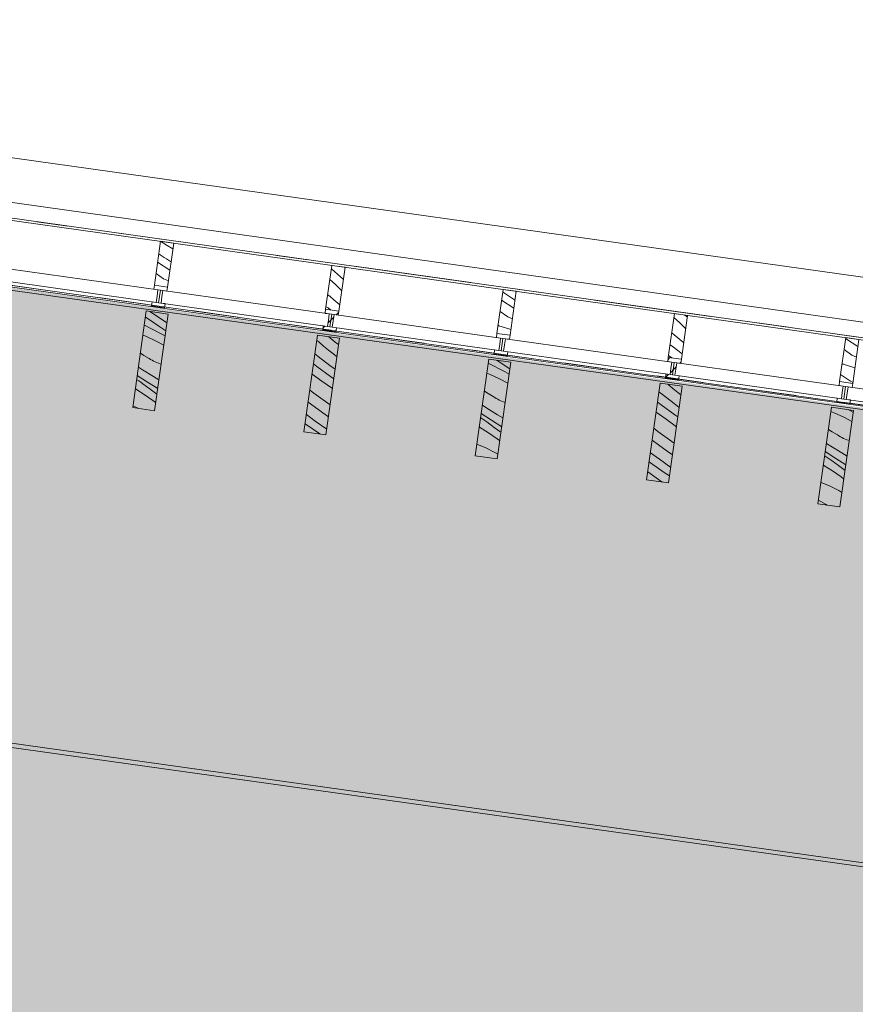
# Model space of a CAD drawing. Header units: millimetres. Extents: x 74467 to 235410, y -65 to 114857.
# Tile 8 of 256: x 82757 to 86525, y 68064 to 72504. Entities that reach past the tile are written whole.
import ezdxf
from ezdxf.enums import TextEntityAlignment as Align

# ---------------------------------------------------------------- set-up
doc = ezdxf.new("R2010")
doc.units = ezdxf.units.MM
doc.header["$MEASUREMENT"] = 0
for name, pattern in [('Katkend', [423.333333, 211.666667, -211.666667]), ('Katkend topelt', [1093.611073, 529.166651, -211.666656, 141.111112, -211.666656]), ('Wipeout_Contour', [1000, 0, -1000])]:
    doc.linetypes.add(name, pattern=pattern)
for name, color, linetype in [('00 2D joon.AR', 7, 'Continuous'), ('00 2D välitrepistik plaanidele.AR', 7, 'Continuous'), ('00 Kunstikonkursi LÜ jaoks asendi 2D', 7, 'Continuous'), ('00 Teljed.AR', 7, 'Continuous'), ('1235 Vahelaed.AR', 7, 'Continuous'), ('1245 Klaasfassaadid.AR', 7, 'Continuous'), ('1247 Lamellid.AR', 7, 'Continuous'), ('1330 Sisustus.SA', 7, 'Continuous'), ('9350 Netopind.AR', 7, 'Continuous')]:
    doc.layers.add(name, color=color, linetype=linetype)
doc.styles.add('GENERATED_STYLE_3', font='txt')
pattern_1 = [(45, (0, 0), (-176.7767, 176.7767), []), (45, (-35.36, 35.36), (-176.7767, 176.7767), []), (45, (-70.7, 70.7), (-176.7767, 176.7767), [])]

# ---------------------------------------------------------------- blocks, each defined once
blk = doc.blocks.new('Slab_4_1', base_point=(81076, 71840.2))
at = {"color": 254, "linetype": 'Wipeout_Contour', "lineweight": 0, "ltscale": 576925.485488}
blk.add_wipeout([(81076, 71840.2), (89651.7, 70634.9), (90077.3, 73662.7), (91081.9, 80814.9), (82506.7, 82019.7)], dxfattribs=at).dxf.layer = '1235 Vahelaed.AR'
at = {"layer": '1235 Vahelaed.AR', "color": 7, "linetype": 'Continuous', "lineweight": 13, "flags": 128}
blk.add_lwpolyline([(90077.3, 73662.7), (89651.7, 70634.9), (81076, 71840.2)], dxfattribs=at)
blk = doc.blocks.new('Auditoorium_RG 104_20_1', base_point=(83456.8, 81402.2))
at = {"layer": '9350 Netopind.AR', "color": 7, "linetype": 'Continuous', "lineweight": 13, "flags": 128}
blk.add_lwpolyline([(81270.3, 72216.8), (81676.3, 72159.7), (81619.3, 71753.7), (89254.2, 70680.7), (89311.3, 71086.7), (89519.3, 71057.5), (90827.5, 80366), (82578.5, 81525.3), (82035.8, 77663.3), (82441.8, 77606.2), (82386.1, 77210.1), (81980.1, 77267.2)], close=True, dxfattribs=at)
blk = doc.blocks.new('Curtain #1580[550]_1', base_point=(81678.7, 72028.1))
at = {"layer": '1330 Sisustus.SA', "color": 253, "linetype": 'Continuous', "lineweight": 13, "true_color": 0xa5a6a4}
for p, q in [((81678.7, 72028.1), (88897.1, 71013.6)), ((81650.8, 71830.1), (88869.3, 70815.6))]:
    blk.add_line(p, q, dxfattribs=at)
at = {"layer": '1330 Sisustus.SA', "color": 253, "linetype": 'Continuous', "lineweight": 13, "true_color": 0xa5a6a4, "flags": 128}
for points in [[(81650.8, 71830.1), (81659.5, 71866.7), (81665.7, 71886.1), (81670.7, 71897.3), (81674.7, 71900.8), (81677.5, 71896.4), (81679.3, 71884.2), (81679.9, 71863.8), (81678.1, 71826.2), (81676.3, 71788.7), (81676.9, 71768.3), (81678.7, 71756.1), (81681.5, 71751.7), (81685.5, 71755.1), (81690.6, 71766.4), (81696.8, 71785.8), (81705.4, 71822.4), (81714, 71859), (81720.2, 71878.4), (81725.3, 71889.7), (81729.2, 71893.1), (81732.1, 71888.7), (81733.8, 71876.5), (81734.5, 71856.1), (81732.7, 71818.6), (81730.9, 71781), (81731.5, 71760.6), (81733.2, 71748.4), (81736.1, 71744), (81740, 71747.5), (81745.1, 71758.7), (81751.3, 71778.2), (81759.9, 71814.7), (81768.5, 71851.3), (81774.7, 71870.8), (81779.8, 71882), (81783.8, 71885.4), (81786.6, 71881.1), (81788.4, 71868.8), (81789, 71848.5), (81787.2, 71810.9), (81785.4, 71773.4), (81786, 71753), (81787.8, 71740.8), (81790.6, 71736.4), (81794.6, 71739.8), (81799.6, 71751.1), (81805.8, 71770.5), (81814.5, 71807.1), (81823.1, 71843.7), (81829.3, 71863.1), (81834.3, 71874.3), (81838.3, 71877.8), (81841.2, 71873.4), (81842.9, 71861.2), (81843.5, 71840.8), (81841.7, 71803.2), (81839.9, 71765.7), (81840.5, 71745.3), (81842.3, 71733.1), (81845.2, 71728.7), (81849.1, 71732.1), (81854.2, 71743.4), (81860.4, 71762.8), (81869, 71799.4), (81877.6, 71836), (81883.8, 71855.4), (81888.9, 71866.7), (81892.8, 71870.1), (81895.7, 71865.7), (81897.5, 71853.5), (81898.1, 71833.1), (81896.3, 71795.6), (81894.5, 71758), (81895.1, 71737.6), (81896.8, 71725.4), (81899.7, 71721), (81903.7, 71724.5), (81908.7, 71735.7), (81914.9, 71755.2), (81923.5, 71791.7), (81932.2, 71828.3), (81938.4, 71847.8), (81943.4, 71859), (81947.4, 71862.5), (81950.2, 71858.1), (81952, 71845.9), (81952.6, 71825.5), (81950.8, 71787.9), (81949, 71750.4), (81949.6, 71730), (81951.4, 71717.8), (81954.2, 71713.4), (81958.2, 71716.8), (81963.3, 71728.1), (81969.5, 71747.5), (81978.1, 71784.1), (81986.7, 71820.7), (81992.9, 71840.1), (81998, 71851.4), (82001.9, 71854.8), (82004.8, 71850.4), (82006.5, 71838.2), (82007.2, 71817.8), (82005.4, 71780.3), (82003.5, 71742.7), (82004.2, 71722.3), (82005.9, 71710.1), (82008.8, 71705.7), (82012.7, 71709.2), (82017.8, 71720.4), (82024, 71739.8), (82032.6, 71776.4), (82041.2, 71813), (82047.4, 71832.4), (82052.5, 71843.7), (82056.5, 71847.1), (82059.3, 71842.7), (82061.1, 71830.5), (82061.7, 71810.1), (82059.9, 71772.6), (82058.1, 71735), (82058.7, 71714.7), (82060.5, 71702.4), (82063.3, 71698.1), (82067.3, 71701.5), (82072.3, 71712.7), (82078.5, 71732.2), (82087.2, 71768.8), (82095.8, 71805.3), (82102, 71824.8), (82107, 71836), (82111, 71839.5), (82113.9, 71835.1), (82115.6, 71822.9), (82116.2, 71802.5), (82114.4, 71764.9), (82112.6, 71727.4), (82113.2, 71707), (82115, 71694.8), (82117.9, 71690.4), (82121.8, 71693.8), (82126.9, 71705.1), (82133.1, 71724.5), (82141.7, 71761.1), (82150.3, 71797.7), (82156.5, 71817.1), (82161.6, 71828.4), (82165.5, 71831.8), (82168.4, 71827.4), (82170.2, 71815.2), (82170.8, 71794.8), (82169, 71757.3), (82167.2, 71719.7), (82167.8, 71699.3), (82169.5, 71687.1), (82172.4, 71682.7), (82176.4, 71686.2), (82181.4, 71697.4), (82187.6, 71716.8), (82196.2, 71753.4), (82204.9, 71790), (82211.1, 71809.4), (82216.1, 71820.7), (82220.1, 71824.1), (82222.9, 71819.7), (82224.7, 71807.5), (82225.3, 71787.1), (82223.5, 71749.6), (82221.7, 71712), (82222.3, 71691.7), (82224.1, 71679.5), (82226.9, 71675.1), (82230.9, 71678.5), (82236, 71689.7), (82242.2, 71709.2), (82250.8, 71745.8), (82259.4, 71782.4), (82265.6, 71801.8), (82270.7, 71813), (82274.6, 71816.5), (82277.5, 71812.1), (82279.2, 71799.9), (82279.8, 71779.5), (82278, 71741.9), (82276.2, 71704.4), (82276.9, 71684), (82278.6, 71671.8), (82281.5, 71667.4), (82285.4, 71670.8), (82290.5, 71682.1), (82296.7, 71701.5), (82305.3, 71738.1), (82313.9, 71774.7), (82320.1, 71794.1), (82325.2, 71805.4), (82329.2, 71808.8), (82332, 71804.4), (82333.8, 71792.2), (82334.4, 71771.8), (82332.6, 71734.3), (82330.8, 71696.7), (82331.4, 71676.3), (82333.2, 71664.1), (82336, 71659.7), (82340, 71663.2), (82345, 71674.4), (82351.2, 71693.8), (82359.9, 71730.4), (82368.5, 71767), (82374.7, 71786.4), (82379.7, 71797.7), (82383.7, 71801.1), (82386.6, 71796.7), (82388.3, 71784.5), (82388.9, 71764.1), (82387.1, 71726.6), (82385.3, 71689), (82385.9, 71668.7), (82387.7, 71656.5), (82390.6, 71652.1), (82394.5, 71655.5), (82399.6, 71666.7), (82405.8, 71686.2), (82414.4, 71722.8), (82423, 71759.4), (82429.2, 71778.8), (82434.3, 71790), (82438.2, 71793.5), (82441.1, 71789.1), (82442.9, 71776.9), (82443.5, 71756.5), (82441.7, 71718.9), (82439.9, 71681.4), (82440.5, 71661), (82442.2, 71648.8), (82445.1, 71644.4), (82449.1, 71647.8), (82454.1, 71659.1), (82460.3, 71678.5), (82468.9, 71715.1), (82477.6, 71751.7), (82483.8, 71771.1), (82488.8, 71782.4), (82492.8, 71785.8), (82495.6, 71781.4), (82497.4, 71769.2), (82498, 71748.8), (82496.2, 71711.3), (82494.4, 71673.7), (82495, 71653.3), (82496.8, 71641.1), (82499.6, 71636.7), (82503.6, 71640.2), (82508.6, 71651.4), (82514.9, 71670.8), (82523.5, 71707.4), (82532.1, 71744), (82538.3, 71763.5), (82543.4, 71774.7), (82547.3, 71778.1), (82550.2, 71773.7), (82551.9, 71761.5), (82552.5, 71741.2), (82550.7, 71703.6), (82548.9, 71666.1), (82549.6, 71645.7), (82551.3, 71633.5), (82554.2, 71629.1), (82558.1, 71632.5), (82563.2, 71643.8), (82569.4, 71663.2), (82578, 71699.8), (82586.6, 71736.4), (82592.8, 71755.8), (82597.9, 71767), (82601.9, 71770.5), (82604.7, 71766.1), (82606.5, 71753.9), (82607.1, 71733.5), (82605.3, 71695.9), (82603.5, 71658.4), (82604.1, 71638), (82605.9, 71625.8), (82608.7, 71621.4), (82612.7, 71624.8), (82617.7, 71636.1), (82623.9, 71655.5), (82632.6, 71692.1)], [(88869.3, 70815.6), (88871.1, 70853.1), (88870.5, 70873.5), (88868.7, 70885.7), (88865.8, 70890.1), (88861.9, 70886.7), (88856.8, 70875.4), (88850.6, 70856), (88842, 70819.4), (88833.4, 70782.8), (88827.2, 70763.4), (88822.1, 70752.2), (88818.2, 70748.7), (88815.3, 70753.1), (88813.5, 70765.3), (88812.9, 70785.7), (88814.7, 70823.3), (88816.5, 70860.8), (88815.9, 70881.2), (88814.2, 70893.4), (88811.3, 70897.8), (88807.3, 70894.4), (88802.3, 70883.1), (88796.1, 70863.7), (88787.5, 70827.1), (88778.8, 70790.5), (88772.6, 70771.1), (88767.6, 70759.8), (88763.6, 70756.4), (88760.8, 70760.8), (88759, 70773), (88758.4, 70793.4), (88760.2, 70830.9), (88762, 70868.5), (88761.4, 70888.9), (88759.6, 70901.1), (88756.8, 70905.5), (88752.8, 70902), (88747.7, 70890.8), (88741.5, 70871.3), (88732.9, 70834.8), (88724.3, 70798.2), (88718.1, 70778.7), (88713, 70767.5), (88709.1, 70764.1), (88706.2, 70768.4), (88704.5, 70780.7), (88703.8, 70801), (88705.6, 70838.6), (88707.4, 70876.1), (88706.8, 70896.5), (88705.1, 70908.7), (88702.2, 70913.1), (88698.3, 70909.7), (88693.2, 70898.4), (88687, 70879), (88678.4, 70842.4), (88669.8, 70805.8), (88663.6, 70786.4), (88658.5, 70775.2), (88654.5, 70771.7), (88651.7, 70776.1), (88649.9, 70788.3), (88649.3, 70808.7), (88651.1, 70846.3), (88652.9, 70883.8), (88652.3, 70904.2), (88650.5, 70916.4), (88647.7, 70920.8), (88643.7, 70917.4), (88638.7, 70906.1), (88632.5, 70886.7), (88623.8, 70850.1), (88615.2, 70813.5), (88609, 70794.1), (88604, 70782.8), (88600, 70779.4), (88597.1, 70783.8), (88595.4, 70796), (88594.8, 70816.4), (88596.6, 70853.9), (88598.4, 70891.5), (88597.8, 70911.9), (88596, 70924.1), (88593.1, 70928.5), (88589.2, 70925), (88584.1, 70913.8), (88577.9, 70894.3), (88569.3, 70857.7), (88560.7, 70821.2), (88554.5, 70801.7), (88549.4, 70790.5), (88545.5, 70787), (88542.6, 70791.4), (88540.8, 70803.6), (88540.2, 70824), (88542, 70861.6), (88543.8, 70899.1), (88543.2, 70919.5), (88541.5, 70931.7), (88538.6, 70936.1), (88534.6, 70932.7), (88529.6, 70921.4), (88523.4, 70902), (88514.8, 70865.4), (88506.1, 70828.8), (88499.9, 70809.4), (88494.9, 70798.1), (88490.9, 70794.7), (88488.1, 70799.1), (88486.3, 70811.3), (88485.7, 70831.7), (88487.5, 70869.2), (88489.3, 70906.8), (88488.7, 70927.2), (88486.9, 70939.4), (88484.1, 70943.8), (88480.1, 70940.3), (88475, 70929.1), (88468.8, 70909.7), (88460.2, 70873.1), (88451.6, 70836.5), (88445.4, 70817.1), (88440.3, 70805.8), (88436.4, 70802.4), (88433.5, 70806.8), (88431.8, 70819), (88431.1, 70839.4), (88433, 70876.9), (88434.8, 70914.5), (88434.1, 70934.8), (88432.4, 70947.1), (88429.5, 70951.4), (88425.6, 70948), (88420.5, 70936.8), (88414.3, 70917.3), (88405.7, 70880.7), (88397.1, 70844.2), (88390.9, 70824.7), (88385.8, 70813.5), (88381.8, 70810), (88379, 70814.4), (88377.2, 70826.6), (88376.6, 70847), (88378.4, 70884.6), (88380.2, 70922.1), (88379.6, 70942.5), (88377.8, 70954.7), (88375, 70959.1), (88371, 70955.7), (88366, 70944.4), (88359.8, 70925), (88351.1, 70888.4), (88342.5, 70851.8), (88336.3, 70832.4), (88331.3, 70821.1), (88327.3, 70817.7), (88324.4, 70822.1), (88322.7, 70834.3), (88322.1, 70854.7), (88323.9, 70892.2), (88325.7, 70929.8), (88325.1, 70950.2), (88323.3, 70962.4), (88320.4, 70966.8), (88316.5, 70963.3), (88311.4, 70952.1), (88305.2, 70932.7), (88296.6, 70896.1), (88288, 70859.5), (88281.8, 70840.1), (88276.7, 70828.8), (88272.8, 70825.4), (88269.9, 70829.8), (88268.1, 70842), (88267.5, 70862.4), (88269.3, 70899.9), (88271.1, 70937.5), (88270.5, 70957.8), (88268.8, 70970), (88265.9, 70974.4), (88261.9, 70971), (88256.9, 70959.8), (88250.7, 70940.3), (88242.1, 70903.7), (88233.4, 70867.1), (88227.2, 70847.7), (88222.2, 70836.5), (88218.2, 70833), (88215.4, 70837.4), (88213.6, 70849.6), (88213, 70870), (88214.8, 70907.6), (88216.6, 70945.1), (88216, 70965.5), (88214.2, 70977.7), (88211.4, 70982.1), (88207.4, 70978.7), (88202.3, 70967.4), (88196.1, 70948), (88187.5, 70911.4), (88178.9, 70874.8), (88172.7, 70855.4), (88167.6, 70844.1), (88163.7, 70840.7), (88160.8, 70845.1), (88159.1, 70857.3), (88158.5, 70877.7), (88160.3, 70915.2), (88162.1, 70952.8), (88161.4, 70973.2), (88159.7, 70985.4), (88156.8, 70989.8), (88152.9, 70986.3), (88147.8, 70975.1), (88141.6, 70955.7), (88133, 70919.1), (88124.4, 70882.5), (88118.2, 70863.1), (88113.1, 70851.8), (88109.1, 70848.4), (88106.3, 70852.8), (88104.5, 70865), (88103.9, 70885.4), (88105.7, 70922.9), (88107.5, 70960.5), (88106.9, 70980.8), (88105.1, 70993), (88102.3, 70997.4), (88098.3, 70994), (88093.3, 70982.8), (88087.1, 70963.3), (88078.4, 70926.7), (88069.8, 70890.1), (88063.6, 70870.7), (88058.6, 70859.5), (88054.6, 70856), (88051.7, 70860.4), (88050, 70872.6), (88049.4, 70893), (88051.2, 70930.6), (88053, 70968.1), (88052.4, 70988.5), (88050.6, 71000.7), (88047.7, 71005.1), (88043.8, 71001.7), (88038.7, 70990.4), (88032.5, 70971), (88023.9, 70934.4), (88015.3, 70897.8), (88009.1, 70878.4), (88004, 70867.1), (88000.1, 70863.7), (87997.2, 70868.1), (87995.4, 70880.3), (87994.8, 70900.7), (87996.6, 70938.2), (87998.4, 70975.8), (87997.8, 70996.2), (87996.1, 71008.4), (87993.2, 71012.8), (87989.2, 71009.3), (87984.2, 70998.1), (87978, 70978.7), (87969.4, 70942.1), (87960.7, 70905.5), (87954.5, 70886), (87949.5, 70874.8), (87945.5, 70871.4), (87942.7, 70875.8), (87940.9, 70888), (87940.3, 70908.3), (87942.1, 70945.9), (87943.9, 70983.4), (87943.3, 71003.8), (87941.5, 71016), (87938.7, 71020.4), (87934.7, 71017), (87929.7, 71005.7), (87923.4, 70986.3), (87914.8, 70949.7), (87906.2, 70913.1), (87900, 70893.7), (87894.9, 70882.5), (87891, 70879), (87888.1, 70883.4), (87886.4, 70895.6), (87885.8, 70916), (87887.6, 70953.6)]]:
    blk.add_lwpolyline(points, dxfattribs=at)
blk = doc.blocks.new('*X3439')
at = {"layer": '1245 Klaasfassaadid.AR', "color": 7, "linetype": 'Continuous', "lineweight": 13}
for p, q in [((83422.5, 71485.6), (83392.9, 71504.4)), ((83447.6, 71470.2), (83422.5, 71485.6)), ((83390.3, 71443.7), (83383.9, 71448)), ((83399.6, 71437.6), (83390.3, 71443.7)), ((83408.9, 71431.5), (83399.6, 71437.6)), ((83418.2, 71425.4), (83408.9, 71431.5)), ((83434.2, 71374.5), (83378.6, 71410.5)), ((83427.5, 71419.4), (83418.2, 71425.4)), ((83436.8, 71413.4), (83427.5, 71419.4)), ((83439.4, 71411.7), (83436.8, 71413.4)), ((83405.4, 71336), (83371.5, 71360)), ((83405.4, 71336), (83427.5, 71327))]:
    blk.add_line(p, q, dxfattribs=at)
blk = doc.blocks.new('*X3441')
at = {"layer": '1245 Klaasfassaadid.AR', "color": 7, "linetype": 'Continuous', "lineweight": 13}
for p, q in [((84203.9, 71344.2), (84162.1, 71381)), ((84216.1, 71333.9), (84203.9, 71344.2)), ((84179.9, 71311.1), (84155.4, 71332.8)), ((84208.8, 71281.9), (84179.9, 71311.1)), ((84156.6, 71255.3), (84145.7, 71263.8)), ((84172.7, 71241.1), (84156.6, 71255.3)), ((84147.4, 71203.9), (84138, 71209.4)), ((84199.9, 71218.8), (84172.7, 71241.1)), ((84159.5, 71194.7), (84147.4, 71203.9))]:
    blk.add_line(p, q, dxfattribs=at)
blk = doc.blocks.new('*X3442')
at = {"layer": '1245 Klaasfassaadid.AR', "color": 7, "linetype": 'Continuous', "lineweight": 13}
for p, q in [((85755.7, 71171.8), (85754.9, 71172.5)), ((85767.3, 71162), (85755.7, 71171.8)), ((85731.7, 71138.7), (85706.5, 71161)), ((85760, 71110.1), (85731.7, 71138.7)), ((85708.3, 71082.8), (85696.8, 71091.9)), ((85724.5, 71068.7), (85708.3, 71082.8)), ((85699.2, 71031.4), (85689.2, 71037.4)), ((85744.1, 70997.3), (85699.2, 71031.4)), ((85751.1, 71046.9), (85724.5, 71068.7)), ((85697.2, 70978.6), (85682.4, 70989.2))]:
    blk.add_line(p, q, dxfattribs=at)
blk = doc.blocks.new('*X3443')
at = {"layer": '1245 Klaasfassaadid.AR', "color": 7, "linetype": 'Continuous', "lineweight": 13}
for p, q in [((86536.5, 71030.5), (86480.9, 71066.4)), ((86509, 70991.1), (86473.9, 71016.1)), ((86509, 70991.1), (86529.7, 70982.7)), ((86469.1, 70951.2), (86465.1, 70953.7)), ((86469.1, 70951.2), (86514, 70937.4)), ((86458.4, 70903.6), (86458.1, 70903.8)), ((86480.7, 70888.9), (86458.4, 70903.6)), ((86514, 70937.4), (86522.9, 70934.2)), ((86503, 70874.4), (86480.7, 70888.9)), ((86513.6, 70867.6), (86503, 70874.4))]:
    blk.add_line(p, q, dxfattribs=at)
blk = doc.blocks.new('*X3447')
at = {"layer": '1245 Klaasfassaadid.AR', "color": 7, "linetype": 'Continuous', "lineweight": 13}
for p, q in [((84942.1, 71271.3), (84935, 71276)), ((84951.4, 71265.2), (84942.1, 71271.3)), ((84960.7, 71259.1), (84951.4, 71265.2)), ((84970, 71253), (84960.7, 71259.1)), ((84979.3, 71247), (84970, 71253)), ((84985.3, 71202.5), (84929.8, 71238.5)), ((84988.6, 71240.9), (84979.3, 71247)), ((84990.5, 71239.7), (84988.6, 71240.9)), ((84957.2, 71163.6), (84922.7, 71188.1)), ((84957.2, 71163.6), (84978.6, 71154.8)), ((84917.3, 71123.6), (84913.9, 71125.7)), ((84917.3, 71123.6), (84962.3, 71109.8)), ((84962.3, 71109.8), (84971.8, 71106.4))]:
    blk.add_line(p, q, dxfattribs=at)
blk = doc.blocks.new('Curtain Wall_21_1')
at = {"layer": '1245 Klaasfassaadid.AR', "linetype": 'Continuous', "lineweight": 0, "true_color": 0x000000}
h = blk.add_hatch(dxfattribs=at)
h.set_pattern_fill('Alumiinium_0001', color=178, style=0, pattern_type=2)
h.set_pattern_definition(pattern_1)
h.paths.add_polyline_path([(83361.4, 71288.2), (83380.2, 71285.5), (83376.3, 71257.3), (83398.1, 71254.2), (83402, 71282.5), (83420.8, 71279.8), (83423.4, 71298.1), (83364, 71306.5)])
h = blk.add_hatch(dxfattribs=at)
h.set_pattern_fill('Alumiinium_0001', color=178, style=0, pattern_type=2)
h.set_pattern_definition(pattern_1)
h.paths.add_polyline_path([(83371.3, 71221.6), (83393, 71218.5), (83394.1, 71226), (83398.1, 71254.2), (83376.3, 71257.3), (83372.3, 71229.1)])
h = blk.add_hatch(dxfattribs=at)
h.set_pattern_fill('Alumiinium_0001', color=178, style=0, pattern_type=2)
h.set_pattern_definition(pattern_1)
h.paths.add_polyline_path([(83350.9, 71213.4), (83410.3, 71205.1), (83412.9, 71223.4), (83394.1, 71226), (83393, 71218.5), (83371.3, 71221.6), (83372.3, 71229.1), (83353.5, 71231.7)])
h = blk.add_hatch(dxfattribs=at)
h.set_pattern_fill('Alumiinium_0001', color=178, style=0, pattern_type=2)
h.set_pattern_definition(pattern_1)
h.paths.add_polyline_path([(84133.8, 71179.6), (84152.7, 71177), (84148.7, 71148.8), (84170.5, 71145.7), (84174.4, 71173.9), (84193.3, 71171.3), (84195.8, 71189.6), (84136.4, 71197.9)])
h = blk.add_hatch(dxfattribs=at)
h.set_pattern_fill('Alumiinium_0001', color=178, style=0, pattern_type=2)
h.set_pattern_definition(pattern_1)
h.paths.add_polyline_path([(84123.3, 71104.9), (84182.8, 71096.5), (84185.3, 71114.9), (84166.5, 71117.5), (84165.5, 71110), (84143.7, 71113), (84144.7, 71120.5), (84125.9, 71123.2)])
h = blk.add_hatch(dxfattribs=at)
h.set_pattern_fill('Alumiinium_0001', color=178, style=0, pattern_type=2)
h.set_pattern_definition(pattern_1)
h.paths.add_polyline_path([(84143.7, 71113), (84165.5, 71110), (84166.5, 71117.5), (84170.5, 71145.7), (84148.7, 71148.8), (84144.7, 71120.5)])
h = blk.add_hatch(dxfattribs=at)
h.set_pattern_fill('Alumiinium_0001', color=178, style=0, pattern_type=2)
h.set_pattern_definition(pattern_1)
h.paths.add_polyline_path([(84906.3, 71071.1), (84925.1, 71068.4), (84921.1, 71040.2), (84942.9, 71037.2), (84946.9, 71065.4), (84965.7, 71062.7), (84968.2, 71081.1), (84908.8, 71089.4)])
h = blk.add_hatch(dxfattribs=at)
h.set_pattern_fill('Alumiinium_0001', color=178, style=0, pattern_type=2)
h.set_pattern_definition(pattern_1)
h.paths.add_polyline_path([(84916.1, 71004.5), (84937.9, 71001.4), (84938.9, 71008.9), (84942.9, 71037.2), (84921.1, 71040.2), (84917.1, 71012)])
h = blk.add_hatch(dxfattribs=at)
h.set_pattern_fill('Alumiinium_0001', color=178, style=0, pattern_type=2)
h.set_pattern_definition(pattern_1)
h.paths.add_polyline_path([(84895.7, 70996.3), (84955.2, 70988), (84957.7, 71006.3), (84938.9, 71008.9), (84937.9, 71001.4), (84916.1, 71004.5), (84917.1, 71012), (84898.3, 71014.6)])
h = blk.add_hatch(dxfattribs=at)
h.set_pattern_fill('Alumiinium_0001', color=178, style=0, pattern_type=2)
h.set_pattern_definition(pattern_1)
h.paths.add_polyline_path([(85678.7, 70962.5), (85697.5, 70959.9), (85693.5, 70931.7), (85715.3, 70928.6), (85719.3, 70956.8), (85738.1, 70954.2), (85740.7, 70972.5), (85681.2, 70980.9)])
h = blk.add_hatch(dxfattribs=at)
h.set_pattern_fill('Alumiinium_0001', color=178, style=0, pattern_type=2)
h.set_pattern_definition(pattern_1)
h.paths.add_polyline_path([(85668.2, 70887.8), (85727.6, 70879.4), (85730.2, 70897.8), (85711.3, 70900.4), (85710.3, 70892.9), (85688.5, 70895.9), (85689.5, 70903.4), (85670.7, 70906.1)])
h = blk.add_hatch(dxfattribs=at)
h.set_pattern_fill('Alumiinium_0001', color=178, style=0, pattern_type=2)
h.set_pattern_definition(pattern_1)
h.paths.add_polyline_path([(85688.5, 70895.9), (85710.3, 70892.9), (85711.3, 70900.4), (85715.3, 70928.6), (85693.5, 70931.7), (85689.5, 70903.4)])
h = blk.add_hatch(dxfattribs=at)
h.set_pattern_fill('Alumiinium_0001', color=178, style=0, pattern_type=2)
h.set_pattern_definition(pattern_1)
h.paths.add_polyline_path([(86451.1, 70854), (86469.9, 70851.3), (86465.9, 70823.1), (86487.7, 70820.1), (86491.7, 70848.3), (86510.5, 70845.6), (86513.1, 70864), (86453.6, 70872.3)])
h = blk.add_hatch(dxfattribs=at)
h.set_pattern_fill('Alumiinium_0001', color=178, style=0, pattern_type=2)
h.set_pattern_definition(pattern_1)
h.paths.add_polyline_path([(86460.9, 70787.4), (86482.7, 70784.3), (86483.7, 70791.8), (86487.7, 70820.1), (86465.9, 70823.1), (86462, 70794.9)])
h = blk.add_hatch(dxfattribs=at)
h.set_pattern_fill('Alumiinium_0001', color=178, style=0, pattern_type=2)
h.set_pattern_definition(pattern_1)
h.paths.add_polyline_path([(86440.6, 70779.2), (86500, 70770.9), (86502.6, 70789.2), (86483.7, 70791.8), (86482.7, 70784.3), (86460.9, 70787.4), (86462, 70794.9), (86443.1, 70797.5)])
at = {"layer": '1245 Klaasfassaadid.AR', "color": 7, "linetype": 'Continuous', "lineweight": 13}
for p, q in [((83391.8, 71504.5), (83451.3, 71496.2)), ((84164.2, 71396), (84223.7, 71387.7)), ((83364, 71306.5), (83423.4, 71298.1)), ((83361.4, 71288.2), (83380.2, 71285.5)), ((83402, 71282.5), (83420.8, 71279.8)), ((84936.7, 71287.5), (84996.1, 71279.1)), ((83353.5, 71231.7), (83350.9, 71213.4)), ((83350.9, 71213.4), (83410.3, 71205.1)), ((83353.5, 71231.7), (83372.3, 71229.1)), ((83394.1, 71226), (83412.9, 71223.4)), ((83412.9, 71223.4), (83410.3, 71205.1)), ((84133.8, 71179.6), (84152.7, 71177)), ((84136.4, 71197.9), (84195.8, 71189.6)), ((84174.4, 71173.9), (84193.3, 71171.3)), ((85709.1, 71178.9), (85768.5, 71170.6)), ((84125.9, 71123.2), (84123.3, 71104.9)), ((84125.9, 71123.2), (84144.7, 71120.5)), ((84123.3, 71104.9), (84182.8, 71096.5)), ((84166.5, 71117.5), (84185.3, 71114.9)), ((84185.3, 71114.9), (84182.8, 71096.5)), ((84908.8, 71089.4), (84968.2, 71081.1)), ((84906.3, 71071.1), (84925.1, 71068.4)), ((84946.9, 71065.4), (84965.7, 71062.7)), ((86481.5, 71070.4), (86540.9, 71062)), ((84898.3, 71014.6), (84895.7, 70996.3)), ((84895.7, 70996.3), (84955.2, 70988)), ((84898.3, 71014.6), (84917.1, 71012)), ((84938.9, 71008.9), (84957.7, 71006.3)), ((84957.7, 71006.3), (84955.2, 70988)), ((85678.7, 70962.5), (85697.5, 70959.9)), ((85681.2, 70980.9), (85740.7, 70972.5)), ((85719.3, 70956.8), (85738.1, 70954.2)), ((85670.7, 70906.1), (85668.2, 70887.8)), ((85670.7, 70906.1), (85689.5, 70903.4)), ((85711.3, 70900.4), (85730.2, 70897.8)), ((85730.2, 70897.8), (85727.6, 70879.4)), ((85668.2, 70887.8), (85727.6, 70879.4)), ((86451.1, 70854), (86469.9, 70851.3)), ((86453.6, 70872.3), (86513.1, 70864)), ((86491.7, 70848.3), (86510.5, 70845.6)), ((86443.1, 70797.5), (86440.6, 70779.2)), ((86440.6, 70779.2), (86500, 70770.9)), ((86443.1, 70797.5), (86462, 70794.9)), ((86483.7, 70791.8), (86502.6, 70789.2)), ((86502.6, 70789.2), (86500, 70770.9))]:
    blk.add_line(p, q, dxfattribs=at)
at = {"layer": '1245 Klaasfassaadid.AR', "color": 7, "linetype": 'Continuous', "lineweight": 13, "flags": 128}
for points in [[(83391.8, 71504.5), (83364, 71306.5), (83361.4, 71288.2)], [(83451.3, 71496.2), (83423.4, 71298.1), (83420.8, 71279.8)], [(84164.2, 71396), (84136.4, 71197.9), (84133.8, 71179.6)], [(84223.7, 71387.7), (84195.8, 71189.6), (84193.3, 71171.3)], [(83380.2, 71285.5), (83376.3, 71257.3), (83372.3, 71229.1)], [(83402, 71282.5), (83398.1, 71254.2), (83394.1, 71226)], [(84936.7, 71287.5), (84908.8, 71089.4), (84906.3, 71071.1)], [(84996.1, 71279.1), (84968.2, 71081.1), (84965.7, 71062.7)], [(84152.7, 71177), (84148.7, 71148.8), (84144.7, 71120.5)], [(84174.4, 71173.9), (84170.5, 71145.7), (84166.5, 71117.5)], [(85709.1, 71178.9), (85681.2, 70980.9), (85678.7, 70962.5)], [(85768.5, 71170.6), (85740.7, 70972.5), (85738.1, 70954.2)], [(84925.1, 71068.4), (84921.1, 71040.2), (84917.1, 71012)], [(84946.9, 71065.4), (84942.9, 71037.2), (84938.9, 71008.9)], [(86481.5, 71070.4), (86453.6, 70872.3), (86451.1, 70854)], [(86540.9, 71062), (86513.1, 70864), (86510.5, 70845.6)], [(85697.5, 70959.9), (85693.5, 70931.7), (85689.5, 70903.4)], [(85719.3, 70956.8), (85715.3, 70928.6), (85711.3, 70900.4)], [(86469.9, 70851.3), (86465.9, 70823.1), (86462, 70794.9)], [(86491.7, 70848.3), (86487.7, 70820.1), (86483.7, 70791.8)]]:
    blk.add_lwpolyline(points, dxfattribs=at)
for points in [[(83383.2, 71227.6), (83391.1, 71284), (82618.7, 71392.5), (82610.8, 71336.1)], [(84155.6, 71119), (84163.6, 71175.5), (83391.1, 71284), (83383.2, 71227.6)], [(84928, 71010.5), (84936, 71066.9), (84163.6, 71175.5), (84155.6, 71119)], [(85700.4, 70901.9), (85708.4, 70958.4), (84936, 71066.9), (84928, 71010.5)], [(86472.8, 70793.4), (86480.8, 70849.8), (85708.4, 70958.4), (85700.4, 70901.9)], [(87245.3, 70684.8), (87253.2, 70741.3), (86480.8, 70849.8), (86472.8, 70793.4)]]:
    blk.add_lwpolyline(points, close=True, dxfattribs=at)
at = {"layer": '1245 Klaasfassaadid.AR', "linetype": 'Continuous', "lineweight": 0}
for name in ['*X3439', '*X3441', '*X3447', '*X3442', '*X3443']:
    blk.add_blockref(name, (0, 0), dxfattribs=at)
blk = doc.blocks.new('*X3588')
at = {"layer": '1247 Lamellid.AR', "color": 7, "linetype": 'Continuous', "lineweight": 13}
for p, q in [((83330.9, 71158.2), (83323.6, 71162.8)), ((83387.3, 71159.1), (83343.5, 71188.3)), ((83318.5, 71126.3), (83322.9, 71124.2)), ((83322.9, 71124.2), (83345, 71113.5)), ((83388.8, 71119.1), (83330.9, 71158.2)), ((83421, 71137.3), (83387.3, 71159.1)), ((83415.9, 71101.1), (83388.8, 71119.1)), ((83312.2, 71081.8), (83325.9, 71076.2)), ((83325.9, 71076.2), (83368.6, 71056.5)), ((83345, 71113.5), (83366.9, 71102.3)), ((83366.9, 71102.3), (83388.6, 71090.9)), ((83388.6, 71090.9), (83410.1, 71079.1)), ((83412.7, 71077.8), (83410.1, 71079.1)), ((83368.6, 71056.5), (83406.9, 71036.8)), ((83317.3, 70990.3), (83300.8, 71000.4)), ((83340.2, 70976.6), (83317.3, 70990.3)), ((83346.8, 70972.3), (83340.2, 70976.6)), ((83353.6, 70968.3), (83346.8, 70972.3)), ((83360.6, 70964.6), (83353.6, 70968.3)), ((83367.7, 70961.1), (83360.6, 70964.6)), ((83374.9, 70957.8), (83367.7, 70961.1)), ((83382.2, 70954.8), (83374.9, 70957.8)), ((83389.6, 70952), (83382.2, 70954.8)), ((83394.7, 70950.3), (83389.6, 70952)), ((83333.1, 70869.9), (83286.7, 70900.2)), ((83311.1, 70925.1), (83291.9, 70937.2)), ((83359.8, 70895.1), (83311.1, 70925.1)), ((83284.7, 70880.7), (83284, 70881.1)), ((83293.8, 70874.8), (83284.7, 70880.7)), ((83302.7, 70868.8), (83293.8, 70874.8)), ((83311.4, 70862.5), (83302.7, 70868.8)), ((83345.1, 70837.8), (83311.4, 70862.5)), ((83379.3, 70840.4), (83333.1, 70869.9)), ((83384.9, 70880.1), (83359.8, 70895.1)), ((83278.2, 70839.6), (83278.8, 70839.2)), ((83278.8, 70839.2), (83318.6, 70814)), ((83318.6, 70814), (83357.2, 70787.1)), ((83375.8, 70815.5), (83345.1, 70837.8)), ((83368.2, 70778.9), (83357.2, 70787.1)), ((83370.4, 70777.3), (83368.2, 70778.9)), ((83294.1, 70750.9), (83267.3, 70762.2))]:
    blk.add_line(p, q, dxfattribs=at)
blk = doc.blocks.new('Column_282_1', base_point=(83315.8, 70747.8))
at = {"layer": '1247 Lamellid.AR', "color": 7, "linetype": 'Continuous', "lineweight": 13, "flags": 128}
blk.add_lwpolyline([(83266.3, 70754.8), (83365.3, 70740.9), (83426.5, 71176.6), (83327.5, 71190.5)], close=True, dxfattribs=at)
at = {"layer": '1247 Lamellid.AR', "color": 7, "lineweight": 15}
blk.add_blockref('*X3588', (0, 0), dxfattribs=at)
blk = doc.blocks.new('*X3590')
at = {"layer": '1247 Lamellid.AR', "color": 7, "linetype": 'Continuous', "lineweight": 13}
for p, q in [((84179.3, 71050.5), (84148.5, 71075.1)), ((84104.9, 71050.6), (84096.5, 71057.6)), ((84127.3, 71032.1), (84104.9, 71050.6)), ((84149.8, 71013.9), (84127.3, 71032.1)), ((84194.8, 71038.7), (84179.3, 71050.5)), ((84103.1, 70985.7), (84088.1, 70997.7)), ((84155.4, 70945.3), (84103.1, 70985.7)), ((84172.6, 70995.8), (84149.8, 71013.9)), ((84187.2, 70984.4), (84172.6, 70995.8)), ((84097.1, 70939.9), (84081.6, 70951.4)), ((84179.2, 70927.4), (84155.4, 70945.3)), ((84119.3, 70874.3), (84075.1, 70905.8)), ((84158.9, 70895.1), (84097.1, 70939.9)), ((84166.9, 70840.4), (84119.3, 70874.3)), ((84173.2, 70884.9), (84158.9, 70895.1)), ((84082.9, 70820), (84065, 70833.7)), ((84156.6, 70766.5), (84082.9, 70820)), ((84084.8, 70759), (84057.4, 70779.5)), ((84089.2, 70694.1), (84049.5, 70723.2)), ((84123.9, 70730.7), (84084.8, 70759)), ((84149.1, 70713.1), (84123.9, 70730.7)), ((84048.7, 70678.5), (84043.7, 70682)), ((84109.6, 70636.3), (84048.7, 70678.5)), ((84141.2, 70657.2), (84089.2, 70694.1))]:
    blk.add_line(p, q, dxfattribs=at)
blk = doc.blocks.new('Column_283_1', base_point=(84088.2, 70639.3))
at = {"layer": '1247 Lamellid.AR', "color": 7, "linetype": 'Continuous', "lineweight": 13, "flags": 128}
blk.add_lwpolyline([(84038.7, 70646.2), (84137.7, 70632.3), (84198.9, 71068), (84099.9, 71082)], close=True, dxfattribs=at)
at = {"layer": '1247 Lamellid.AR', "color": 7, "lineweight": 15}
blk.add_blockref('*X3590', (0, 0), dxfattribs=at)
blk = doc.blocks.new('*X3592')
at = {"layer": '1247 Lamellid.AR', "color": 7, "linetype": 'Continuous', "lineweight": 13}
for p, q in [((84869.6, 70954.2), (84874.7, 70951.8)), ((84874.7, 70951.8), (84896.8, 70941)), ((84896.8, 70941), (84918.7, 70929.9)), ((84940.6, 70946.7), (84908.6, 70968.3)), ((84967.1, 70929.1), (84940.6, 70946.7)), ((84863.4, 70909.6), (84877.7, 70903.8)), ((84877.7, 70903.8), (84920.4, 70884.1)), ((84918.7, 70929.9), (84940.4, 70918.5)), ((84940.4, 70918.5), (84961.9, 70906.6)), ((84963.8, 70905.7), (84961.9, 70906.6)), ((84920.4, 70884.1), (84958, 70864.7)), ((84869.1, 70817.9), (84851.9, 70828.4)), ((84891.9, 70804.1), (84869.1, 70817.9)), ((84862.9, 70752.7), (84843.1, 70765.2)), ((84898.6, 70799.9), (84891.9, 70804.1)), ((84905.4, 70795.9), (84898.6, 70799.9)), ((84912.4, 70792.1), (84905.4, 70795.9)), ((84919.4, 70788.6), (84912.4, 70792.1)), ((84926.6, 70785.4), (84919.4, 70788.6)), ((84933.9, 70782.4), (84926.6, 70785.4)), ((84941.3, 70779.6), (84933.9, 70782.4)), ((84945.9, 70778.1), (84941.3, 70779.6)), ((84884.8, 70697.5), (84837.8, 70728.2)), ((84911.6, 70722.7), (84862.9, 70752.7)), ((84936, 70708.1), (84911.6, 70722.7)), ((84836.5, 70708.3), (84835.2, 70709.1)), ((84845.6, 70702.4), (84836.5, 70708.3)), ((84854.5, 70696.4), (84845.6, 70702.4)), ((84863.2, 70690.1), (84854.5, 70696.4)), ((84896.9, 70665.4), (84863.2, 70690.1)), ((84930.4, 70668.3), (84884.8, 70697.5)), ((84829.3, 70667.5), (84830.6, 70666.8)), ((84830.6, 70666.8), (84870.4, 70641.6)), ((84870.4, 70641.6), (84909, 70614.7)), ((84926.9, 70643.5), (84896.9, 70665.4)), ((84859.2, 70572.8), (84818.4, 70590.1)), ((84920, 70606.5), (84909, 70614.7)), ((84921.6, 70605.3), (84920, 70606.5)), ((84898.8, 70552.9), (84859.2, 70572.8)), ((84913, 70544.6), (84898.8, 70552.9))]:
    blk.add_line(p, q, dxfattribs=at)
blk = doc.blocks.new('Column_284_1', base_point=(84860.6, 70530.7))
at = {"layer": '1247 Lamellid.AR', "color": 7, "linetype": 'Continuous', "lineweight": 13, "flags": 128}
blk.add_lwpolyline([(84811.1, 70537.7), (84910.1, 70523.8), (84971.3, 70959.5), (84872.3, 70973.4)], close=True, dxfattribs=at)
at = {"layer": '1247 Lamellid.AR', "color": 7, "lineweight": 15}
blk.add_blockref('*X3592', (0, 0), dxfattribs=at)
blk = doc.blocks.new('*X3594')
at = {"layer": '1247 Lamellid.AR', "color": 7, "linetype": 'Continuous', "lineweight": 13}
for p, q in [((85679.1, 70859.7), (85678.6, 70860.1)), ((85701.6, 70841.4), (85679.1, 70859.7)), ((85654.9, 70813.3), (85639.2, 70825.8)), ((85707.2, 70772.8), (85654.9, 70813.3)), ((85724.3, 70823.4), (85701.6, 70841.4)), ((85738.3, 70812.5), (85724.3, 70823.4)), ((85648.9, 70767.5), (85632.7, 70779.4)), ((85710.6, 70722.7), (85648.9, 70767.5)), ((85730.3, 70755.5), (85707.2, 70772.8)), ((85671.1, 70701.9), (85626.3, 70733.8)), ((85724.4, 70712.9), (85710.6, 70722.7)), ((85718.1, 70668.4), (85671.1, 70701.9)), ((85634.7, 70647.6), (85616.2, 70661.7)), ((85707.7, 70594.6), (85634.7, 70647.6)), ((85636.6, 70586.6), (85608.6, 70607.5)), ((85675.7, 70558.3), (85636.6, 70586.6)), ((85641, 70521.7), (85600.6, 70551.2)), ((85700.2, 70541.1), (85675.7, 70558.3)), ((85600.5, 70506.1), (85594.9, 70510.1)), ((85663.2, 70462.6), (85600.5, 70506.1)), ((85692.4, 70485.2), (85641, 70521.7)), ((85626.9, 70438.2), (85588.6, 70465.4)), ((85686.9, 70446.5), (85663.2, 70462.6)), ((85653.5, 70419.3), (85626.9, 70438.2))]:
    blk.add_line(p, q, dxfattribs=at)
blk = doc.blocks.new('Column_285_1', base_point=(85633, 70422.2))
at = {"layer": '1247 Lamellid.AR', "color": 7, "linetype": 'Continuous', "lineweight": 13, "flags": 128}
blk.add_lwpolyline([(85583.5, 70429.1), (85682.5, 70415.2), (85743.7, 70850.9), (85644.7, 70864.8)], close=True, dxfattribs=at)
at = {"layer": '1247 Lamellid.AR', "color": 7, "lineweight": 15}
blk.add_blockref('*X3594', (0, 0), dxfattribs=at)
blk = doc.blocks.new('*X3596')
at = {"layer": '1247 Lamellid.AR', "color": 7, "linetype": 'Continuous', "lineweight": 13}
for p, q in [((86414.5, 70737.5), (86429.5, 70731.4)), ((86429.5, 70731.4), (86472.2, 70711.7)), ((86492.9, 70745.6), (86513.7, 70734.2)), ((86514.9, 70733.6), (86513.7, 70734.2)), ((86472.2, 70711.7), (86509.2, 70692.6)), ((86420.9, 70645.4), (86403.1, 70656.3)), ((86443.7, 70631.7), (86420.9, 70645.4)), ((86450.4, 70627.5), (86443.7, 70631.7)), ((86414.7, 70580.2), (86394.2, 70593.2)), ((86457.2, 70623.5), (86450.4, 70627.5)), ((86464.2, 70619.7), (86457.2, 70623.5)), ((86471.2, 70616.2), (86464.2, 70619.7)), ((86478.4, 70613), (86471.2, 70616.2)), ((86485.7, 70609.9), (86478.4, 70613)), ((86493.1, 70607.2), (86485.7, 70609.9)), ((86497, 70605.9), (86493.1, 70607.2)), ((86436.6, 70525.1), (86389, 70556.2)), ((86463.4, 70550.3), (86414.7, 70580.2)), ((86487.2, 70536.1), (86463.4, 70550.3)), ((86388.3, 70535.8), (86386.3, 70537.1)), ((86397.4, 70530), (86388.3, 70535.8)), ((86406.3, 70523.9), (86397.4, 70530)), ((86415, 70517.7), (86406.3, 70523.9)), ((86448.7, 70493), (86415, 70517.7)), ((86481.6, 70496.3), (86436.6, 70525.1)), ((86380.5, 70495.5), (86382.4, 70494.3)), ((86382.4, 70494.3), (86422.2, 70469.2)), ((86422.2, 70469.2), (86460.8, 70442.3)), ((86478.1, 70471.5), (86448.7, 70493)), ((86370.1, 70417.7), (86369.6, 70417.9)), ((86411, 70400.4), (86370.1, 70417.7)), ((86471.8, 70434.1), (86460.8, 70442.3)), ((86472.7, 70433.4), (86471.8, 70434.1)), ((86450.6, 70380.5), (86411, 70400.4)), ((86464.2, 70372.5), (86450.6, 70380.5)), ((86389.4, 70319.7), (86358.3, 70337.8)), ((86398.4, 70314.6), (86389.4, 70319.7))]:
    blk.add_line(p, q, dxfattribs=at)
blk = doc.blocks.new('Column_286_1', base_point=(86405.4, 70313.6))
at = {"layer": '1247 Lamellid.AR', "color": 7, "linetype": 'Continuous', "lineweight": 13, "flags": 128}
blk.add_lwpolyline([(86355.9, 70320.6), (86454.9, 70306.7), (86516.2, 70742.4), (86417.1, 70756.3)], close=True, dxfattribs=at)
at = {"layer": '1247 Lamellid.AR', "color": 7, "lineweight": 15}
blk.add_blockref('*X3596', (0, 0), dxfattribs=at)
blk = doc.blocks.new('Standard grid marker_17')
at = {"layer": '00 Teljed.AR', "color": 252, "linetype": 'Katkend topelt', "lineweight": 13, "true_color": 0x8c8d8c}
blk.add_line((2575.2, 0), (19930.5, 0), dxfattribs=at)
at = {"layer": '00 Teljed.AR', "color": 252, "lineweight": 13, "true_color": 0x8c8d8c, "style": 'GENERATED_STYLE_3'}
for tag, p in [('AC_MarkerText_1_0', (-179.7, -190)), ('AC_MarkerText_1_1', (22726, -190))]:
    blk.add_attdef(tag, text='', height=200, rotation=188, dxfattribs=at).set_placement(p, align=Align.TOP_CENTER)

msp = doc.modelspace()

# ---------------------------------------------------------------- linework, layer by layer
at = {"layer": '00 2D välitrepistik plaanidele.AR', "color": 7, "linetype": 'Continuous', "lineweight": 13, "flags": 128}
for points in [[(88857.2, 70442.6), (80786.7, 71577.9), (80504.4, 69553.6), (88572.9, 68419.7)], [(81023.5, 60059.1), (80504.4, 69553.6), (92391.2, 67883)]]:
    msp.add_lwpolyline(points, close=True, dxfattribs=at)

# ---------------------------------------------------------------- next in the draw order: block references
at = {"layer": '1235 Vahelaed.AR', "color": 7, "linetype": 'Continuous', "lineweight": 13}
msp.add_blockref('Slab_4_1', (81076, 71840.2), dxfattribs=at)

# ---------------------------------------------------------------- next in the draw order: wipeouts: each hides what was drawn before it
at = {"color": 254, "linetype": 'Wipeout_Contour', "lineweight": 0, "ltscale": 2114394.831306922}
msp.add_wipeout([(85800.3, 114798.7), (85283.2, 113762.1), (81457.7, 105547.9), (79754.2, 98873.6), (74745, 58252.1), (78841, 57691.9), (79724.5, 63897.4), (78115.9, 65420.5), (79009.9, 71803.1), (79406.1, 71747.7), (79876.3, 75104.9), (81262.8, 74910.7), (81927.7, 79472.6), (80911.9, 79614.8), (81132.4, 81189.5), (82153, 81046.5), (85252, 103464.9), (90613.8, 114702.2)], dxfattribs=at).dxf.layer = '00 Kunstikonkursi LÜ jaoks asendi 2D'

# ---------------------------------------------------------------- next in the draw order: hatches: boundary and pattern name
at = {"layer": '00 Kunstikonkursi LÜ jaoks asendi 2D', "linetype": 'Continuous', "lineweight": 0, "true_color": 0x161513}
msp.add_hatch(color=168, dxfattribs=at).paths.add_polyline_path([(78643.2, 56207.4), (97573.7, 69203.1), (100257, 88361.1), (121836.4, 85338.7), (119894.5, 71474), (121631.9, 71230), (123957.8, 87832), (97910.8, 91471.6), (94845.4, 69585.2), (80740.1, 71575.3)])

# ---------------------------------------------------------------- next in the draw order: linework, layer by layer
at = {"layer": '00 2D joon.AR', "color": 7, "linetype": 'Katkend', "lineweight": 13}
msp.add_lwpolyline([(80786.7, 71577.9), (78643.2, 56207.4), (97576.7, 69218.2)], close=True, dxfattribs=at)
at = {"layer": '00 Kunstikonkursi LÜ jaoks asendi 2D', "color": 7, "linetype": 'Continuous', "lineweight": 13, "flags": 128}
msp.add_lwpolyline([(85212.3, 103505.9), (80740.1, 71575.3), (94839, 69600.8), (97910.8, 91471.6), (123957.8, 87832), (121631.9, 71230), (139853.7, 71250.7), (139838.5, 103531.6)], close=True, dxfattribs=at)
at = {"layer": '00 Kunstikonkursi LÜ jaoks asendi 2D', "color": 7, "linetype": 'Continuous', "lineweight": 15, "flags": 128}
for points in [[(80792.5, 71553.5), (80509.3, 69531.4), (92385, 67868.1), (93409.6, 66380.9), (97573.7, 69203.1)], [(79215.2, 60291.7), (80509.3, 69531.4), (92385, 67868.1), (81021, 60038.8)], [(79215.2, 60291.7), (80509.3, 69531.4), (92385, 67868.1), (81021, 60038.8)]]:
    msp.add_lwpolyline(points, close=True, dxfattribs=at)
at = {"layer": '9350 Netopind.AR', "color": 151, "linetype": 'Continuous', "lineweight": 0, "true_color": 0x99ccff, "flags": 128}
msp.add_lwpolyline([(81270.3, 72216.8), (81676.3, 72159.7), (81619.3, 71753.7), (89254.2, 70680.7), (89311.3, 71086.7), (89519.3, 71057.5), (90827.5, 80366), (82578.5, 81525.3), (82035.8, 77663.3), (82441.8, 77606.2), (82386.1, 77210.1), (81980.1, 77267.2)], close=True, dxfattribs=at)

# ---------------------------------------------------------------- next in the draw order: block references
at = {"layer": '00 Teljed.AR', "color": 7, "linetype": 'Continuous', "lineweight": 13, "zscale": 1000, "rotation": 172.0000000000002}
msp.add_blockref('Standard grid marker_17', (99253.1, 69285.5), dxfattribs=at)
at = {"layer": '1245 Klaasfassaadid.AR', "linetype": 'Continuous', "lineweight": 0}
msp.add_blockref('Curtain Wall_21_1', (0, 0), dxfattribs=at)
at = {"layer": '1247 Lamellid.AR', "color": 7, "lineweight": 15}
for name, p in [('Column_282_1', (83315.8, 70747.8)), ('Column_283_1', (84088.2, 70639.3)), ('Column_284_1', (84860.6, 70530.7)), ('Column_285_1', (85633, 70422.2)), ('Column_286_1', (86405.4, 70313.6))]:
    msp.add_blockref(name, p, dxfattribs=at)
at = {"layer": '1330 Sisustus.SA', "color": 253, "linetype": 'Continuous', "lineweight": 13, "true_color": 0xa5a6a4}
msp.add_blockref('Curtain #1580[550]_1', (81678.7, 72028.1), dxfattribs=at)
at = {"layer": '9350 Netopind.AR', "color": 7, "linetype": 'Continuous', "lineweight": 13}
msp.add_blockref('Auditoorium_RG 104_20_1', (83456.8, 81402.2), dxfattribs=at)

doc.saveas('drawing.dxf')
